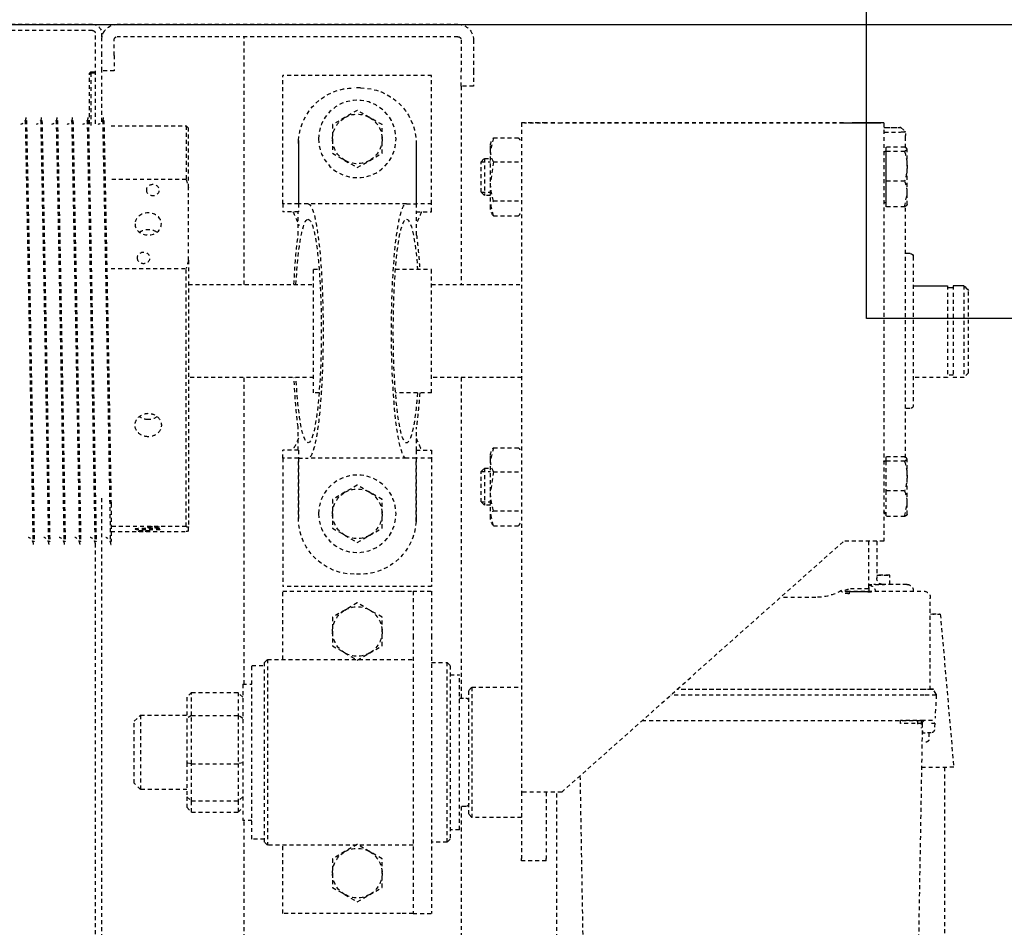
# Model space of a CAD drawing. Header units: centimetres. Extents: x 47725 to 65780, y 1892 to 12037.
# Tile 101 of 156: x 50528 to 50560, y 5733 to 5763. Entities that reach past the tile are written whole.
import ezdxf

# ---------------------------------------------------------------- set-up
doc = ezdxf.new("R2010")
doc.units = ezdxf.units.CM
doc.header["$LTSCALE"] = 0.02
doc.linetypes.add('DASHED2', pattern=[9.525, 6.35, -3.175])
for name, color, linetype in [('33 - linia 2', 3, 'Continuous'), ('A-ELEWACJE', 3, 'Continuous'), ('CKDRZWI_', 7, 'Continuous')]:
    doc.layers.add(name, color=color, linetype=linetype)
doc.layers.add('CKPOM_POWIERZ', color=1, linetype='Continuous', plot=False)

# ---------------------------------------------------------------- blocks, each defined once
blk = doc.blocks.new('A$7E8814B27261F1')
at = {"color": 7, "linetype": 'DASHED2', "ltscale": 10}
for p, q in [((200, 301), (200, 349.66)), ((202, 301), (202, 349.66)), ((231, 322.72), (231, 322.3)), ((367, 319.8), (367, 320.22)), ((231, 317.72), (231, 317.3)), ((367, 314.8), (367, 315.22)), ((231, 312.72), (231, 312.3)), ((367, 309.8), (367, 310.22)), ((231, 307.72), (231, 307.31)), ((367, 304.8), (367, 305.22)), ((215.8, 302), (215.3, 301.5)), ((216.2, 302), (215.7, 301.5)), ((216.2, 302), (215.8, 302)), ((232.2, 302), (216.2, 302)), ((231, 302.72), (231, 302.31)), ((200, 301), (200, 293)), ((232.13, 300), (203, 300)), ((215.3, 301.5), (215.7, 301.5)), ((215.3, 301.5), (215.3, 300)), ((215.7, 301.5), (232.7, 301.5)), ((215.7, 301.5), (215.7, 300)), ((367, 299.81), (367, 300.22)), ((636.73, 300), (367, 300)), ((204, 298), (203, 298)), ((203, 298), (203, 297.58)), ((204, 298), (204, 297.9)), ((210, 298), (205, 298)), ((215, 298), (210, 298)), ((215, 294), (215, 298)), ((231.46, 298), (215, 298)), ((231, 297.72), (231, 297.31)), ((554, 298), (353, 298)), ((200, 183), (200, 293)), ((204, 183), (204, 293)), ((210, 294), (205, 294)), ((210, 294), (215, 294)), ((232.75, 295), (232.75, 285.82)), ((250.04, 270.75), (250.04, 295)), ((278.85, 295), (278.85, 270.75)), ((354.75, 295), (367, 295)), ((362.13, 270.75), (362.13, 295)), ((363.73, 295), (363.73, 270.75)), ((367, 295), (367, 295.22)), ((425, 287.5), (423, 285.5)), ((445, 287.5), (425, 287.5)), ((447, 285.5), (445, 287.5)), ((423, 285.5), (447, 285.5)), ((423, 285.5), (423, 270.5)), ((447, 270.5), (447, 285.5)), ((232.75, 280.15), (232.75, 270.75)), ((232.75, 270.75), (250.04, 270.75)), ((232.75, 270.75), (233.5, 270)), ((362.13, 270.75), (278.85, 270.75)), ((415.65, 269), (417.25, 270.5)), ((417.25, 270.5), (424.06, 270.5)), ((423.11, 269), (424.06, 270.5)), ((424.06, 270.5), (438.43, 270.5)), ((438.43, 270.5), (449.39, 270.5)), ((438.69, 269), (438.43, 270.5)), ((449.39, 270.5), (452.75, 270.5)), ((449.39, 270.5), (450.71, 269)), ((452.75, 270.5), (454.35, 269)), ((252.71, 270), (233.5, 270)), ((276.18, 270), (252.71, 270)), ((276.18, 270), (362.28, 270)), ((284, 270), (284, 229.6)), ((314, 229.6), (314, 270)), ((363.58, 270), (362.28, 270)), ((415.65, 269), (415.65, 254)), ((423.11, 269), (415.65, 269)), ((423.11, 269), (423.11, 254)), ((438.69, 269), (423.11, 269)), ((438.69, 269), (438.69, 254)), ((450.71, 269), (438.69, 269)), ((450.71, 269), (450.71, 254)), ((454.35, 269), (450.71, 269)), ((454.35, 269), (454.35, 254)), ((284, 252), (204, 252)), ((413, 252), (314, 252)), ((413, 252.5), (457, 252.5)), ((413, 252.5), (413, 249.5)), ((415.65, 254), (423.11, 254)), ((417.25, 252.5), (415.65, 254)), ((423.11, 254), (438.69, 254)), ((424.06, 252.5), (423.11, 254)), ((438.43, 252.5), (438.69, 254)), ((438.69, 254), (450.71, 254)), ((449.39, 252.5), (450.71, 254)), ((450.71, 254), (454.35, 254)), ((454.35, 254), (452.75, 252.5)), ((457, 249.5), (457, 252.5)), ((554, 252), (457, 252)), ((463, 249.5), (407, 249.5)), ((407, 249.5), (407, 245.5)), ((463, 245.5), (463, 249.5)), ((406, 245.5), (405, 244.5)), ((464, 245.5), (406, 245.5)), ((465, 244.5), (464, 245.5)), ((405, 244.5), (465, 244.5)), ((405, 244.5), (405, 197.5)), ((465, 197.5), (465, 244.5)), ((257.9, 239.5), (216.5, 239.5)), ((216.5, 191.5), (216.5, 239.5)), ((257.9, 234.5), (257.9, 239.5)), ((257.9, 239.5), (260.5, 239.5)), ((260.5, 234.5), (260.5, 239.5)), ((340.1, 239.5), (337.5, 239.5)), ((337.5, 234.5), (337.5, 239.5)), ((340.1, 239.5), (381.5, 239.5)), ((340.1, 234.5), (340.1, 239.5)), ((381.5, 191.5), (381.5, 239.5)), ((405, 239.5), (383, 239.5)), ((383, 239.5), (383, 201.5)), ((487, 239.5), (465, 239.5)), ((487, 201.5), (487, 239.5)), ((237.5, 234.47), (257.9, 234.47)), ((238.5, 234.5), (257.9, 234.5)), ((257.9, 234.5), (260.5, 234.5)), ((257.9, 231.4), (257.9, 234.47)), ((268.01, 234.6), (260.5, 234.6)), ((337.5, 234.6), (329.99, 234.6)), ((337.5, 234.5), (340.1, 234.5)), ((340.1, 234.5), (359.5, 234.5)), ((340.1, 234.47), (340.1, 231.4)), ((360.5, 234.47), (340.1, 234.47)), ((257.9, 199.6), (257.9, 231.4)), ((319, 229.6), (279, 229.6)), ((279, 229.6), (279, 227.84)), ((319, 227.84), (319, 229.6)), ((340.1, 199.6), (340.1, 231.4)), ((230.07, 219.5), (232.38, 223.5)), ((232.38, 223.5), (237, 223.5)), ((237, 223.5), (241.62, 223.5)), ((241.62, 223.5), (243.93, 219.5)), ((351.07, 219.5), (353.38, 223.5)), ((353.38, 223.5), (358, 223.5)), ((358, 223.5), (362.62, 223.5)), ((362.62, 223.5), (364.93, 219.5)), ((389.07, 219.5), (391.38, 223.5)), ((391.38, 223.5), (396, 223.5)), ((396, 223.5), (400.62, 223.5)), ((400.62, 223.5), (402.93, 219.5)), ((467.07, 219.5), (469.38, 223.5)), ((469.38, 223.5), (474, 223.5)), ((474, 223.5), (478.62, 223.5)), ((478.62, 223.5), (480.93, 219.5)), ((227.76, 215.5), (230.07, 219.5)), ((243.93, 219.5), (246.24, 215.5)), ((348.76, 215.5), (351.07, 219.5)), ((364.93, 219.5), (367.24, 215.5)), ((386.76, 215.5), (389.07, 219.5)), ((402.93, 219.5), (405.24, 215.5)), ((464.76, 215.5), (467.07, 219.5)), ((480.93, 219.5), (483.24, 215.5)), ((220.5, 214.5), (220.5, 216.5)), ((377.5, 214.5), (377.5, 216.5)), ((230.07, 211.5), (227.76, 215.5)), ((246.24, 215.5), (243.93, 211.5)), ((351.07, 211.5), (348.76, 215.5)), ((367.24, 215.5), (364.93, 211.5)), ((389.07, 211.5), (386.76, 215.5)), ((405.24, 215.5), (402.93, 211.5)), ((467.07, 211.5), (464.76, 215.5)), ((483.24, 215.5), (480.93, 211.5)), ((232.38, 207.5), (230.07, 211.5)), ((243.93, 211.5), (241.62, 207.5)), ((353.38, 207.5), (351.07, 211.5)), ((364.93, 211.5), (362.62, 207.5)), ((391.38, 207.5), (389.07, 211.5)), ((402.93, 211.5), (400.62, 207.5)), ((469.38, 207.5), (467.07, 211.5)), ((480.93, 211.5), (478.62, 207.5)), ((237, 207.5), (232.38, 207.5)), ((241.62, 207.5), (237, 207.5)), ((358, 207.5), (353.38, 207.5)), ((362.62, 207.5), (358, 207.5)), ((396, 207.5), (391.38, 207.5)), ((400.62, 207.5), (396, 207.5)), ((474, 207.5), (469.38, 207.5)), ((478.62, 207.5), (474, 207.5)), ((279, 203.16), (279, 191.5)), ((319, 191.5), (319, 203.16)), ((383, 201.5), (383, 197.5)), ((487, 197.5), (487, 201.5)), ((257.9, 199.6), (257.9, 196.53)), ((340.1, 196.53), (340.1, 199.6)), ((383, 197.5), (397.36, 197.5)), ((383, 197.5), (383, 191.5)), ((397.36, 197.5), (472.64, 197.5)), ((472.64, 197.5), (487, 197.5)), ((487, 197.5), (487, 191.5)), ((237.5, 196.53), (257.9, 196.53)), ((238.5, 196.5), (257.9, 196.5)), ((257.9, 191.5), (257.9, 196.5)), ((257.9, 196.5), (260.5, 196.5)), ((260.5, 196.5), (260.5, 191.5)), ((268.01, 196.4), (260.5, 196.4)), ((337.5, 196.4), (329.99, 196.4)), ((337.5, 196.5), (337.5, 191.5)), ((337.5, 196.5), (340.1, 196.5)), ((360.5, 196.53), (340.1, 196.53)), ((340.1, 191.5), (340.1, 196.5)), ((340.1, 196.5), (359.5, 196.5)), ((257.9, 191.5), (216.5, 191.5)), ((260.5, 191.5), (257.9, 191.5)), ((319, 191.5), (279, 191.5)), ((284, 191.5), (284, 162.5)), ((314, 162.5), (314, 191.5)), ((337.5, 191.5), (340.1, 191.5)), ((340.1, 191.5), (381.5, 191.5)), ((383, 191.5), (397.36, 191.5)), ((397.36, 191.5), (472.64, 191.5)), ((406, 191.5), (406, 186.5)), ((464, 186.5), (464, 191.5)), ((472.64, 191.5), (487, 191.5)), ((464, 186.5), (406, 186.5)), ((406, 186.5), (407, 185.5)), ((407, 185.5), (463, 185.5)), ((410, 185.5), (410, 182.5)), ((460, 182.5), (460, 185.5)), ((463, 185.5), (464, 186.5)), ((205, 182), (215, 182)), ((220, 182), (215, 182)), ((220, 178), (220, 182)), ((220, 182), (284, 182)), ((314, 182), (417.5, 182)), ((460, 182.5), (410, 182.5)), ((417.5, 182.5), (417.5, 180.5)), ((452.5, 180.5), (452.5, 182.5)), ((452.5, 182), (554, 182)), ((415, 179.5), (414, 178.5)), ((414, 178.5), (456, 178.5)), ((414, 178.5), (414, 162.5)), ((455, 179.5), (415, 179.5)), ((456, 178.5), (455, 179.5)), ((456, 162.5), (456, 178.5)), ((205, 178), (215, 178)), ((215, 178), (220, 178)), ((244.34, 175.5), (243.26, 174.43)), ((254.19, 175.5), (244.34, 175.5)), ((244.34, 175.5), (244.34, 172.5)), ((255.26, 174.43), (254.19, 175.5)), ((254.19, 175.5), (254.19, 172.5)), ((344.34, 175.5), (343.26, 174.43)), ((354.19, 175.5), (344.34, 175.5)), ((344.34, 175.5), (344.34, 172.5)), ((355.26, 174.43), (354.19, 175.5)), ((354.19, 175.5), (354.19, 172.5)), ((236.67, 171.52), (240.54, 172.5)), ((240.54, 172.5), (238.26, 172.5)), ((250.71, 172.5), (240.54, 172.5)), ((243.26, 174.43), (255.26, 174.43)), ((243.26, 174.43), (243.26, 172.5)), ((244.41, 171.52), (250.71, 172.5)), ((259.43, 172.5), (250.71, 172.5)), ((255.26, 172.5), (255.26, 174.43)), ((261.86, 171.52), (257.99, 172.5)), ((336.67, 171.52), (340.54, 172.5)), ((340.54, 172.5), (338.26, 172.5)), ((350.71, 172.5), (340.54, 172.5)), ((343.26, 174.43), (355.26, 174.43)), ((343.26, 174.43), (343.26, 172.5)), ((344.41, 171.52), (350.71, 172.5)), ((359.43, 172.5), (350.71, 172.5)), ((355.26, 172.5), (355.26, 174.43)), ((361.86, 171.52), (357.98, 172.5)), ((236.67, 171.52), (236.67, 163.48)), ((244.41, 171.52), (244.41, 163.48)), ((257.01, 171.52), (257.01, 163.48)), ((261.86, 171.52), (261.86, 163.48)), ((336.67, 171.52), (336.67, 163.48)), ((344.41, 171.52), (344.41, 163.48)), ((357.01, 171.52), (357.01, 163.48)), ((361.86, 171.52), (361.86, 163.48)), ((231.83, 162.5), (447.83, 162.5)), ((231.83, 154.5), (231.83, 162.5)), ((447.83, 162.5), (469.28, 162.5)), ((470, 162.5), (469.28, 162.5)), ((470, 154.5), (470, 162.5)), ((447.86, 154.5), (469.28, 154.5)), ((470, 154.5), (469.28, 154.5)), ((231.84, 58.5), (231.84, 149.5)), ((231.87, 58.5), (231.87, 149.5)), ((447.87, 149.5), (366.87, 58.5)), ((535.81, 151.05), (447.86, 151.05)), ((442.63, 143.61), (540.3, 141.91)), ((424.78, 123.57), (424.78, 32.5)), ((414.78, 32.3), (414.78, 112.33)), ((414.78, 32.5), (414.78, 112.33)), ((416.53, 32.5), (416.53, 114.3)), ((384.98, 67.5), (384.98, 78.85)), ((383.02, 57.5), (383.02, 32.5)), ((383.21, 56.72), (383.8, 56.72)), ((366.85, 47.76), (378.83, 47.76)), ((366.86, 50.5), (382.17, 50.5)), ((383.02, 50.28), (380.98, 50.28)), ((382.91, 48.31), (383.02, 48.31)), ((231.83, 45.5), (366.83, 45.5)), ((239.66, 38.8), (239.66, 44.9)), ((241.03, 38.8), (241.03, 44.9)), ((250.63, 38.8), (250.63, 44.9)), ((258.87, 38.8), (258.87, 44.9)), ((339.66, 38.8), (339.66, 44.9)), ((339.66, 44.9), (341.02, 44.9)), ((341.02, 38.8), (341.02, 44.9)), ((341.02, 44.9), (350.63, 44.9)), ((341.03, 45.35), (341.03, 45.24)), ((350.63, 38.8), (350.63, 44.9)), ((350.63, 44.9), (358.87, 44.9)), ((357.5, 45.24), (357.5, 45.35)), ((358, 44.9), (358, 45.5)), ((358.87, 38.8), (358.87, 44.9)), ((380.8, 38.14), (380.81, 46.05)), ((380.81, 43.61), (377.78, 43.61)), ((233.31, 40), (234.52, 38.79)), ((235.23, 38.5), (235.54, 38.5)), ((235.54, 38.5), (235.84, 38.5)), ((236.2, 38.5), (235.84, 38.5)), ((239.88, 38.5), (236.2, 38.5)), ((241.03, 38.8), (240.34, 38)), ((258.87, 38.8), (254.75, 38)), ((339.9, 38.5), (258.63, 38.5)), ((324, 37), (324, 38.5)), ((341.02, 38.8), (340.34, 38)), ((358.87, 38.8), (354.75, 38)), ((425.75, 40.09), (424.77, 40.09)), ((245.83, 38), (240.34, 38)), ((254.75, 38), (245.83, 38)), ((258.26, 38), (254.75, 38)), ((275, 36), (323, 36)), ((314, 25), (314, 36)), ((345.83, 38), (340.34, 38)), ((354.75, 38), (345.83, 38)), ((358.26, 38), (354.75, 38)), ((382.81, 36), (383.02, 36)), ((425.73, 33.09), (540.3, 35.09)), ((425.97, 34.54), (424.2, 34.51)), ((424.78, 33.5), (427.18, 33.5)), ((424.78, 32.75), (424.95, 32.75)), ((428.04, 33), (428.68, 33)), ((428.69, 30.18), (428.69, 32.13)), ((385.02, 30.5), (385.21, 30.5)), ((405.86, 30.5), (385.21, 30.5)), ((414.78, 30.5), (405.86, 30.5)), ((414.52, 30.16), (414.77, 30.16)), ((414.52, 29.6), (414.77, 29.6)), ((416.27, 28.59), (414.52, 29.6)), ((416.52, 28.59), (424.01, 28.98)), ((425.64, 29.07), (427.75, 29.18)), ((428.69, 31), (430.98, 31)), ((390.41, 27.27), (439.81, 22.95)), ((416.27, 28.59), (416.52, 28.59)), ((439.87, 25.95), (535.81, 25.95)), ((284.37, 25), (314, 25)), ((284.37, 23.15), (314, 23.15)), ((313.3, 23.15), (313.3, 25)), ((314, 19.65), (314, 23.15)), ((284.37, 19.65), (314, 19.65)), ((312.5, 18.15), (314, 19.65)), ((312.5, 18.15), (285.93, 18.15))]:
    blk.add_line(p, q, dxfattribs=at)
at = {"color": 7, "linetype": 'Continuous', "ltscale": 10}
for p, q in [((231.83, 45.5), (231.83, 53.5)), ((239.66, 44.9), (241.03, 44.9)), ((241.03, 45.35), (241.03, 45.24)), ((241.03, 44.9), (250.63, 44.9)), ((250.63, 44.9), (258.87, 44.9)), ((257.5, 45.24), (257.5, 45.35)), ((274, 37), (274, 38.5)), ((284.37, 36), (284.37, 25)), ((284.37, 19.65), (284.37, 23.15)), ((285.1, 23.15), (285.1, 25))]:
    blk.add_line(p, q, dxfattribs=at)
at = {"color": 7, "linetype": 'DASHED2', "ltscale": 10}
for centre in [(237, 215.5), (358, 215.5)]:
    blk.add_circle(centre, 12.5, dxfattribs=at)
for centre, radius, start, end in [((230.05, 324.9), 2.39, 270.2737, 342.8551), ((1137.01, 45939.09), 45625.37, 268.862172, 269.032894), ((1007.37, 38846.97), 38532.49, 268.845502, 269.04765), ((230.05, 319.9), 2.39, 270.2737, 342.8551), ((-408.75, 38846.45), 38534.46, 271.153415, 271.153525), ((1137.01, 45934.09), 45625.37, 268.862172, 269.032894), ((1007.37, 38841.97), 38532.49, 268.845502, 269.04765), ((-408.75, 38841.45), 38534.46, 271.153415, 271.153525), ((230.05, 314.9), 2.39, 270.2737, 342.8551), ((1137.01, 45929.09), 45625.37, 268.862172, 269.032894), ((1007.37, 38836.97), 38532.49, 268.845502, 269.04765), ((230.05, 309.9), 2.39, 270.2737, 342.8551), ((-408.75, 38836.46), 38534.46, 271.153415, 271.153525), ((1137.01, 45924.09), 45625.37, 268.862172, 269.032894), ((1007.37, 38831.97), 38532.49, 268.845502, 269.04765), ((230.05, 304.9), 2.39, 270.2737, 342.8551), ((1137.01, 45919.09), 45625.37, 268.862172, 269.032894), ((1007.37, 38826.98), 38532.49, 268.845502, 269.04765), ((-408.75, 38831.46), 38534.46, 271.153415, 271.153525), ((203, 301), 3, 180, 270), ((203, 301), 1, 180, 270), ((230.05, 299.9), 2.39, 270.2737, 342.8551), ((-408.75, 38826.46), 38534.46, 271.153415, 271.153525), ((205, 293), 5, 90, 180), ((1137.01, 45914.09), 45625.37, 268.862172, 269.032894), ((1010.73, 38789.12), 38499.71, 268.839519, 269.023723), ((205, 293), 1, 90, 180), ((266.29, 323.65), 55.34, 252.9152, 255.7947), ((262.59, 323.65), 55.34, 284.2053, 287.0848), ((382.47, 274.39), 20.67, 190.1555, 192.2754), ((343.39, 274.39), 20.67, 347.7246, 349.8445), ((238.5, 216.5), 18, 93.1972, 180), ((238.5, 216.5), 18, 90, 93.1972), ((359.5, 216.5), 18, 86.8028, 90), ((359.5, 216.5), 18, 0, 86.8028), ((237, 215.5), 8, 90, 150), ((237, 215.5), 8, 30, 90), ((358, 215.5), 8, 90, 150), ((358, 215.5), 8, 30, 90), ((396, 215.5), 8, 90, 150), ((396, 215.5), 8, 30, 90), ((474, 215.5), 8, 90, 150), ((474, 215.5), 8, 30, 90), ((237, 215.5), 8, 150, 210), ((237, 215.5), 8, 330, 30), ((358, 215.5), 8, 150, 210), ((358, 215.5), 8, 330, 30), ((396, 215.5), 8, 150, 210), ((396, 215.5), 8, 330, 30), ((474, 215.5), 8, 150, 210), ((474, 215.5), 8, 330, 30), ((238.5, 214.5), 18, 180, 266.8028), ((359.5, 214.5), 18, 273.1972, 0), ((237, 215.5), 8, 210, 270), ((237, 215.5), 8, 270, 330), ((358, 215.5), 8, 210, 270), ((358, 215.5), 8, 270, 330), ((396, 215.5), 8, 210, 270), ((396, 215.5), 8, 270, 330), ((474, 215.5), 8, 210, 270), ((474, 215.5), 8, 270, 330), ((238.5, 214.5), 18, 266.8028, 270), ((359.5, 214.5), 18, 270, 273.1972), ((205, 183), 5, 180, 270), ((205, 183), 1, 180, 270), ((418.5, 180.5), 1, 180, 270), ((451.5, 180.5), 1, 270, 0), ((239.29, 168.54), 3.97, 92.8104, 131.2988), ((240.36, 163.68), 8.82, 62.6761, 88.8392), ((250.5, 150.52), 21.98, 72.7955, 89.4651), ((259.63, 168.54), 3.97, 92.8104, 131.2988), ((259.19, 168.43), 4.08, 49.2344, 86.6564), ((339.29, 168.54), 3.97, 92.8104, 131.2988), ((340.36, 163.68), 8.82, 62.6761, 88.8392), ((350.5, 150.52), 21.98, 72.7955, 89.4651), ((359.63, 168.54), 3.97, 92.8104, 131.2988), ((359.19, 168.43), 4.08, 49.2344, 86.6564), ((239.29, 166.46), 3.97, 228.7012, 240.7172), ((259.19, 166.57), 4.08, 296.6514, 310.7656), ((339.29, 166.46), 3.97, 228.7012, 240.7172), ((359.19, 166.57), 4.08, 296.6514, 310.7656), ((368.02, 67.5), 16.96, 330.7699, 359.996), ((378.83, 45.76), 2, 1.9722, 90.0039), ((381.95, 50.64), 1.03, 187.7215, 200.36), ((340.69, 45.24), 0.338, 270, 0), ((341.18, 45.35), 0.15, 90, 180), ((357.35, 45.35), 0.15, 0, 90), ((357.84, 45.24), 0.338, 180, 270), ((235.23, 39.5), 1, 224.4145, 247.3115), ((246.03, 53.94), 15.94, 251.7117, 269.2837), ((245.63, 53.95), 15.95, 270.7228, 288.2819), ((254.9, 49.74), 11.74, 248.6655, 269.2516), ((346.03, 53.94), 15.94, 251.7117, 269.2837), ((345.63, 53.95), 15.95, 270.7228, 288.2819), ((354.9, 49.74), 11.74, 248.6655, 269.2516), ((-256.77, 38.09), 681.55, 359.54016, 0.16806), ((323, 37), 1, 270, 0), ((385.02, 32.5), 2, 180, 270), ((425.7, 32.09), 1, 91, 156.943), ((1315.76, 31.99), 887.06, 179.93611, 179.99137), ((427.69, 30.18), 1, 272.9999, 0)]:
    blk.add_arc(centre, radius, start, end, dxfattribs=at)
at = {"color": 7, "linetype": 'Continuous', "ltscale": 10}
for centre, radius, start, end in [((240.69, 45.24), 0.338, 270, 0), ((241.18, 45.35), 0.15, 90, 180), ((257.35, 45.35), 0.15, 0, 90), ((257.84, 45.24), 0.338, 180, 270), ((275, 37), 1, 180, 270), ((616.22, 363.51), 477.87, 226.0178, 226.2774)]:
    blk.add_arc(centre, radius, start, end, dxfattribs=at)
at = {"color": 7, "linetype": 'DASHED2', "ltscale": 10}
for centre, major_axis, ratio in [((264.44, 283), (0, 4.25), 0.841709), ((275.39, 284.5), (0, 2.1), 0.841709), ((362.93, 283), (0, 4.25), 0.04674), ((363.54, 284.5), (0, -2.1), 0.04674), ((253.5, 281.5), (0, 2.1), 0.841709), ((362.32, 281.5), (0, -2.1), 0.04674)]:
    blk.add_ellipse(centre, major_axis=major_axis, ratio=ratio, dxfattribs=at)
for centre, major_axis, ratio, start_param, end_param in [((299, 231.4), (-36.1, 0), 0.118535, 0, 4.283883), ((299, 231.4), (-36.1, 0), 0.118535, 5.140895, 6.283185), ((299, 231.4), (41.1, 0), 0.118535, 1.94439, 2.424847), ((299, 231.4), (41.1, 0), 0.118535, 0.716745, 1.197203), ((299, 231.4), (41.1, 0), 0.118535, 3.141593, 6.283185), ((299, 199.6), (41.1, 0), 0.118535, 0, 3.141593), ((299, 199.6), (-36.1, 0), 0.118535, 2.157978, 6.283185), ((299, 199.6), (-36.1, 0), 0.118535, 0, 0.983615), ((299, 199.6), (41.1, 0), 0.118535, 3.858338, 4.204175), ((299, 199.6), (41.1, 0), 0.118535, 5.220603, 5.56644), ((231.83, 149.5), (0, 13), 0.002945, 4.712389, 6.283185), ((447.83, 149.5), (0, -13), 0.002945, 1.570796, 3.141593), ((231.83, 149.5), (0, 5), 0.002945, 4.712389, 6.283185), ((366.83, 58.5), (0, -13), 0.002945, 0, 1.570796), ((383.17, 67.5), (0, 18), 0.002935, 2.159827, 4.070238), ((382.17, 67.5), (0, 17), 0.002935, 3.141593, 4.006402), ((377.78, 48.61), (0, 5), 0.002935, 1.74132, 3.141593), ((377.78, 48.61), (0, -5), 0.002935, 0, 1.400273), ((380.81, 88.5), (0, 50.5), 0.002935, 3.151418, 3.864574), ((380.83, 48.76), (0, -3), 0.002935, 0.338665, 1.570796), ((233.32, 88.5), (0, -48.5), 0.002935, 5.802326, 6.764044), ((234.82, 88.5), (0, -50), 0.002935, 0.200335, 0.535527), ((234.82, 88.5), (0, -50), 0.002935, 0.109067, 0.200335), ((414.77, 32.5), (0, -2.9), 0.002935, 0, 1.570796), ((414.77, 32.3), (0, -2.14), 0.002935, 0, 1.570796), ((416.52, 32.5), (0, -3.91), 0.002935, 0, 1.570796), ((424.77, 32.5), (0, 2.72), 0.002935, 3.141593, 4.712389), ((425.68, 35), (0, -2.25), 0.002935, 5.442117, 5.753919), ((428.68, 35), (0, -2.1), 0.002935, 5.973341, 6.283185), ((439.81, 88.5), (0, 65.55), 0.002935, 3.141336, 3.712361), ((390.41, 88.5), (0, 61.23), 0.002935, 2.815456, 3.467729), ((414.52, 32.5), (0, 2.9), 0.002935, 2.331809, 3.141593), ((414.52, 32.3), (0, 2.14), 0.002935, 2.570411, 3.141593)]:
    blk.add_ellipse(centre, major_axis=major_axis, ratio=ratio, start_param=start_param, end_param=end_param, dxfattribs=at)
at = {"color": 7, "linetype": 'Continuous', "ltscale": 10}
for major_axis in [(0, 13), (0, 5)]:
    blk.add_ellipse((231.83, 58.5), major_axis=major_axis, ratio=0.002945, start_param=3.141593, end_param=4.712389, dxfattribs=at)
at = {"color": 7, "linetype": 'DASHED2', "ltscale": 10}
for points, knots in [([(367.94, 320.01), (367.94, 320.01), (367.94, 320.01), (367.94, 320.01), (367.8, 320.02), (367.67, 320.03), (367.39, 320.08), (366.84, 320.25), (366.22, 320.7), (365.77, 321.26), (365.69, 321.61), (365.67, 321.7)], [0.1861249, 0.1861249, 0.1861249, 0.1861249, 0.2261769, 0.4214762, 0.4724045, 0.5083702, 0.5480959, 0.6471273, 0.8033109, 0.9563027, 1, 1, 1, 1]), ([(367.94, 315.01), (367.94, 315.01), (367.94, 315.01), (367.94, 315.01), (367.8, 315.02), (367.67, 315.03), (367.39, 315.08), (366.84, 315.25), (366.22, 315.7), (365.77, 316.26), (365.69, 316.61), (365.67, 316.7)], [0.1861249, 0.1861249, 0.1861249, 0.1861249, 0.2261769, 0.4214762, 0.4724045, 0.5083702, 0.5480959, 0.6471273, 0.8033109, 0.9563027, 1, 1, 1, 1]), ([(367.94, 310.01), (367.94, 310.01), (367.94, 310.01), (367.94, 310.01), (367.8, 310.02), (367.67, 310.03), (367.39, 310.08), (366.84, 310.25), (366.22, 310.7), (365.77, 311.26), (365.69, 311.61), (365.67, 311.7)], [0.1861249, 0.1861249, 0.1861249, 0.1861249, 0.2261769, 0.4214762, 0.4724045, 0.5083702, 0.5480959, 0.6471273, 0.8033109, 0.9563027, 1, 1, 1, 1]), ([(367.94, 305.01), (367.94, 305.01), (367.94, 305.01), (367.94, 305.01), (367.8, 305.02), (367.67, 305.03), (367.39, 305.08), (366.84, 305.25), (366.22, 305.7), (365.77, 306.26), (365.69, 306.61), (365.67, 306.7)], [0.1861249, 0.1861249, 0.1861249, 0.1861249, 0.2261769, 0.4214762, 0.4724045, 0.5083702, 0.5480959, 0.6471273, 0.8033109, 0.9563027, 1, 1, 1, 1]), ([(367.94, 300.02), (367.94, 300.02), (367.94, 300.02), (367.94, 300.01), (367.8, 300.02), (367.67, 300.03), (367.39, 300.08), (366.84, 300.25), (366.22, 300.7), (365.77, 301.27), (365.69, 301.61), (365.67, 301.7)], [0.1861249, 0.1861249, 0.1861249, 0.1861249, 0.2261769, 0.4214762, 0.4724045, 0.5083702, 0.5480959, 0.6471273, 0.8033109, 0.9563027, 1, 1, 1, 1]), ([(367.92, 295.02), (367.94, 295.02), (367.95, 295.02), (367.94, 295.01), (367.8, 295.02), (367.67, 295.04), (367.39, 295.08), (366.84, 295.25), (366.22, 295.7), (365.77, 296.27), (365.69, 296.61), (365.67, 296.7)], [0, 0, 0, 0, 0.226177, 0.421476, 0.472405, 0.50837, 0.548096, 0.647127, 0.803311, 0.956303, 1, 1, 1, 1]), ([(333.12, 283), (333.12, 281.88), (332.73, 280.78), (331.37, 279.21), (330.39, 278.75), (328.42, 278.75), (327.43, 279.2), (325.99, 280.79), (325.57, 281.89), (325.57, 284.11), (325.99, 285.22), (327.42, 286.79), (328.41, 287.25), (330.4, 287.25), (331.36, 286.79), (332.72, 285.22), (333.12, 284.12), (333.12, 283)], [0, 0, 0, 0, 0.125, 0.125, 0.25, 0.25, 0.375, 0.375, 0.5, 0.5, 0.625, 0.625, 0.75, 0.75, 0.875, 0.875, 1, 1, 1, 1]), ([(267.08, 285.82), (266.53, 285.04), (266.22, 284.02), (266.22, 281.99), (266.52, 280.98), (267.06, 280.21)], [0.384709, 0.384709, 0.384709, 0.384709, 0.5, 0.5, 0.6138838, 0.6138838, 0.6138838, 0.6138838]), ([(383.21, 56.72), (383.21, 56.79), (383.21, 56.93), (383.21, 57.13), (383.2, 57.32), (383.19, 57.48), (383.18, 57.63), (383.17, 57.76), (383.15, 57.88), (383.14, 57.98), (383.13, 58.06), (383.11, 58.13), (383.1, 58.2), (383.08, 58.25), (383.07, 58.3), (383.05, 58.33), (383.04, 58.36), (383.03, 58.39), (383.02, 58.41), (383.01, 58.42), (383, 58.43), (382.98, 58.44), (382.97, 58.45), (382.96, 58.46), (382.95, 58.46), (382.94, 58.46), (382.93, 58.46), (382.91, 58.46), (382.9, 58.45), (382.88, 58.44), (382.86, 58.42), (382.84, 58.4), (382.82, 58.37), (382.8, 58.33), (382.77, 58.29), (382.74, 58.23), (382.71, 58.16), (382.68, 58.08), (382.64, 57.98), (382.6, 57.87), (382.56, 57.74), (382.51, 57.59), (382.46, 57.41), (382.4, 57.22), (382.34, 56.99), (382.28, 56.74), (382.23, 56.56), (382.21, 56.47)], [0, 0, 0, 0, 0.050231, 0.09572, 0.136715, 0.173461, 0.206115, 0.234796, 0.259689, 0.281128, 0.299544, 0.31539, 0.329061, 0.340748, 0.35057, 0.358726, 0.365512, 0.371225, 0.376137, 0.380451, 0.384327, 0.387911, 0.391345, 0.394766, 0.398311, 0.40212, 0.406333, 0.411106, 0.41664, 0.423208, 0.431122, 0.440701, 0.452152, 0.465568, 0.481052, 0.498972, 0.519802, 0.544027, 0.572096, 0.604568, 0.642199, 0.685303, 0.73377, 0.788384, 0.850295, 0.920548, 1, 1, 1, 1]), ([(383.8, 56.72), (383.8, 56.82), (383.8, 57), (383.78, 57.26), (383.76, 57.5), (383.73, 57.72), (383.7, 57.92), (383.66, 58.09), (383.62, 58.25), (383.58, 58.38), (383.54, 58.5), (383.5, 58.6), (383.45, 58.69), (383.41, 58.77), (383.37, 58.84), (383.33, 58.9), (383.29, 58.95), (383.25, 58.99), (383.21, 59.03), (383.18, 59.06), (383.15, 59.08), (383.12, 59.11), (383.09, 59.13), (383.05, 59.14), (383.02, 59.16), (382.99, 59.18), (382.95, 59.19), (382.91, 59.2), (382.86, 59.21), (382.83, 59.22), (382.82, 59.22)], [0, 0, 0, 0, 0.091931, 0.17614, 0.253173, 0.323557, 0.387616, 0.445549, 0.497613, 0.544312, 0.586342, 0.624475, 0.659408, 0.691351, 0.720228, 0.746085, 0.769256, 0.790193, 0.809381, 0.827197, 0.84392, 0.859852, 0.875333, 0.890726, 0.906399, 0.922692, 0.939893, 0.958262, 0.97814, 1, 1, 1, 1]), ([(380.98, 50.28), (380.99, 50.22), (381.02, 50.1), (381.06, 49.93), (381.12, 49.76), (381.19, 49.6), (381.26, 49.46), (381.33, 49.32), (381.42, 49.19), (381.5, 49.07), (381.59, 48.96), (381.69, 48.86), (381.78, 48.77), (381.88, 48.68), (381.98, 48.61), (382.08, 48.55), (382.18, 48.49), (382.29, 48.44), (382.39, 48.4), (382.49, 48.37), (382.6, 48.34), (382.7, 48.32), (382.81, 48.31), (382.88, 48.31), (382.91, 48.31)], [0, 0, 0, 0, 0.061882, 0.122107, 0.180546, 0.237115, 0.291884, 0.344932, 0.396157, 0.445527, 0.493113, 0.539022, 0.583296, 0.626078, 0.667448, 0.707597, 0.746599, 0.784646, 0.821836, 0.8583, 0.894228, 0.929719, 0.964966, 1, 1, 1, 1]), ([(240.34, 38), (240.28, 38), (240.23, 38.02), (240.11, 38.09), (240.05, 38.15), (239.88, 38.36), (239.77, 38.56), (239.66, 38.8)], [0, 0, 0, 0, 0.25, 0.25, 0.5, 0.5, 1, 1, 1, 1]), ([(258.19, 38), (258.24, 38), (258.3, 38.02), (258.42, 38.09), (258.47, 38.15), (258.65, 38.36), (258.76, 38.56), (258.87, 38.8)], [0, 0, 0, 0, 0.25, 0.25, 0.5, 0.5, 1, 1, 1, 1]), ([(340.34, 38), (340.28, 38), (340.23, 38.02), (340.11, 38.09), (340.05, 38.15), (339.88, 38.36), (339.77, 38.56), (339.66, 38.8)], [0, 0, 0, 0, 0.25, 0.25, 0.5, 0.5, 1, 1, 1, 1]), ([(358.19, 38), (358.24, 38), (358.3, 38.02), (358.42, 38.09), (358.47, 38.15), (358.64, 38.36), (358.76, 38.56), (358.87, 38.8)], [0, 0, 0, 0, 0.25, 0.25, 0.5, 0.5, 1, 1, 1, 1]), ([(425.73, 33.09), (425.73, 33.09), (425.73, 33.19), (425.74, 33.67), (425.74, 34.55), (425.74, 35.73), (425.75, 37.16), (425.75, 38.65), (425.75, 39.65), (425.75, 40.09)], [0, 0, 0, 0, 0.124029, 0.275019, 0.42586, 0.576663, 0.727505, 0.878494, 1, 1, 1, 1]), ([(380.81, 38.07), (380.8, 38.03), (380.8, 37.95), (380.83, 37.7), (380.87, 37.52), (380.95, 37.24), (381.15, 36.85), (381.54, 36.42), (382.1, 36.1), (382.62, 35.96), (382.88, 36.01), (382.92, 36.02)], [0, 0, 0, 0, 0.411153, 0.487202, 0.537484, 0.586841, 0.664042, 0.756476, 0.865267, 0.98286, 1, 1, 1, 1]), ([(430.98, 31), (431.04, 31.01), (431.14, 31.02), (431.31, 31.11), (431.46, 31.25), (431.62, 31.49), (431.74, 31.85), (431.78, 32.23), (431.78, 32.41), (431.77, 32.51)], [0, 0, 0, 0, 0.073224, 0.155017, 0.246981, 0.347854, 0.563013, 0.79486, 1, 1, 1, 1]), ([(425.64, 29.07), (425.64, 29.07), (425.64, 29.07), (425.65, 29.11), (425.65, 29.26), (425.67, 29.49), (425.68, 29.77), (425.69, 29.98), (425.7, 30.08)], [0, 0, 0, 0, 0.010015, 0.209527, 0.40884, 0.60841, 0.807949, 1, 1, 1, 1])]:
    blk.add_open_spline(points, degree=3, knots=knots, dxfattribs=at)
for points in [[(367, 320.22), (367, 320.22), (366.98, 320.22), (366.93, 320.22)], [(367, 315.22), (367, 315.22), (366.98, 315.22), (366.93, 315.22)], [(367, 310.22), (367, 310.22), (366.98, 310.22), (366.93, 310.22)], [(367, 305.22), (367, 305.22), (366.98, 305.22), (366.93, 305.22)], [(367, 300.22), (367, 300.22), (366.98, 300.22), (366.93, 300.22)], [(367, 295.22), (367, 295.22), (366.97, 295.23), (366.93, 295.23)], [(232.75, 285.86), (232.75, 285.09), (232.76, 284.06), (232.76, 283)], [(232.76, 283), (232.76, 281.94), (232.75, 280.89), (232.75, 280.12)], [(326.64, 280.12), (327.25, 280.89), (327.6, 281.94), (327.6, 283)], [(327.6, 283), (327.6, 284.05), (327.25, 285.09), (326.65, 285.86)], [(260.5, 236.27), (261.99, 235.6), (263.49, 234.92), (264.98, 234.26)], [(333.59, 234.51), (334.89, 235.09), (336.2, 235.68), (337.5, 236.27)], [(260.5, 194.73), (261.85, 195.34), (263.21, 195.95), (264.56, 196.55)], [(333.59, 196.49), (334.89, 195.91), (336.2, 195.32), (337.5, 194.73)]]:
    blk.add_open_spline(points, degree=3, dxfattribs=at)
blk = doc.blocks.new('A$7E8A16153526364')
at = {"layer": '33 - linia 2'}
blk.add_lwpolyline([(-20285, 65), (-19935, 65), (-19935, -285), (-20285, -285)], close=True, dxfattribs=at)

msp = doc.modelspace()

# ---------------------------------------------------------------- linework, layer by layer
at = {"layer": 'CKPOM_POWIERZ'}
msp.add_lwpolyline([(49578.82, 5762.604), (51065.82, 5762.604), (51065.82, 4528.604), (49578.82, 4528.604)], close=True, dxfattribs=at)

# ---------------------------------------------------------------- block references
at = {"layer": 'A-ELEWACJE', "xscale": 0.1, "yscale": 0.1, "zscale": 0.1}
msp.add_blockref('A$7E8A16153526364', (52583.82, 5781.604), dxfattribs=at)
at = {"layer": 'CKDRZWI_', "xscale": -0.1, "yscale": 0.1, "zscale": 0.1, "rotation": 90}
msp.add_blockref('A$7E8814B27261F1', (50560.429, 5782.604), dxfattribs=at)

doc.saveas('drawing.dxf')
